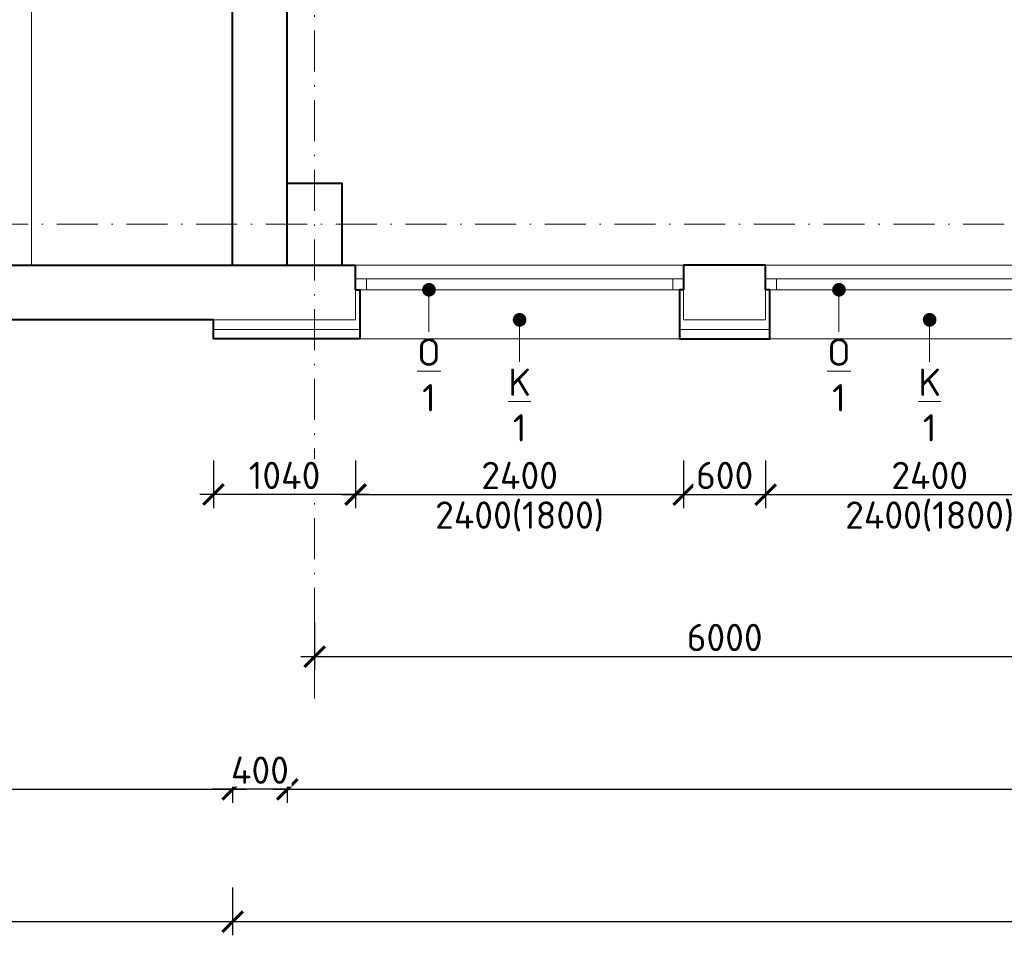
# Model space of a CAD drawing. Header units: metres. Extents: x -115250 to 1551995, y -140807 to 374743.
# Tile 48 of 205: x 40489 to 47693, y 53555 to 60256. Entities that reach past the tile are written whole.
import ezdxf
from ezdxf import colors
from ezdxf.entities.mleader import LeaderData, LeaderLine
from ezdxf.math import Vec2, Vec3

# ---------------------------------------------------------------- set-up
doc = ezdxf.new("R2010")
doc.units = ezdxf.units.M
doc.header["$LTSCALE"] = 100
doc.header["$PDMODE"] = 3
doc.header["$PDSIZE"] = 150
doc.linetypes.add('0102aČERCHOVANÁ', pattern=[5.1, 3, -1, 0.1, -1])
doc.layers.get('Defpoints').update_dxf_attribs({"lineweight": 9})
for name, color, linetype, lineweight in [('010-izolace EPS', 12, '0109IZOLACEEPS', 9), ('010-kota', 3, 'Continuous', 9), ('010-okno', 10, 'Continuous', 15), ('010-okno bublina', 12, 'Continuous', 9), ('010-tenka', 10, 'Continuous', 15), ('010-tlusta', 10, 'Continuous', 40), ('012-klempirske popis', 16, 'Continuous', 9), ('910-osa', 8, '0102aČERCHOVANÁ', 9), ('910-tenka', 4, 'Continuous', 15), ('910-tlusta', 6, 'Continuous', 40)]:
    doc.layers.add(name, color=color, linetype=linetype, lineweight=lineweight)
doc.styles.add('ISOCPEUR', font='isocpeur.ttf')
doc.linetypes.add('0109IZOLACEEPS', pattern='A,1e-05,[2,atsunami.shx,S=0.4871,R=0,X=0,Y=0],-0.9742,[2,atsunami.shx,S=0.4871,R=180,X=0,Y=0],-1e-05', length=0.97422)
doc.dimstyles.new('TSUNAMI_100', dxfattribs={"dimscale": 100, "dimtxt": 2, "dimasz": 1.5, "dimexe": 1, "dimexo": 2, "dimgap": 0.4, "dimtad": 1, "dimdec": 0, "dimrnd": 5, "dimzin": 0, "dimtxsty": 'ISOCPEUR', "dimblk1": 'ARCHTICK', "dimblk2": 'ARCHTICK', "dimsah": 1, "dimcen": 0.09, "dimdle": 1, "dimclrd": 256, "dimclre": 256, "dimclrt": 256, "dimadec": 0, "dimazin": 0, "dimtfac": 1, "dimtdec": 0, "dimtix": 1, "dimtmove": 1, "dimatfit": 3, "dimfxlon": 1, "dimtfill": 1, "dimtolj": 1, "dimtzin": 0, "dimarcsym": 0})

# ---------------------------------------------------------------- blocks, each defined once
blk = doc.blocks.new('_Dot')
at = {"color": 0, "linetype": 'ByBlock', "lineweight": -2}
blk.add_line((-0.5, 0), (-1, 0), dxfattribs=at)
at = {"color": 0, "linetype": 'ByBlock', "const_width": 0.5}
blk.add_lwpolyline([(-0.25, 0, 1), (0.25, 0, 1)], format="xyb", close=True, dxfattribs=at)
blk = doc.blocks.new('_ARCHTICK')
at = {"color": 0, "linetype": 'ByBlock', "const_width": 0.15}
blk.add_lwpolyline([(-0.5, -0.5), (0.5, 0.5)], dxfattribs=at)
blk = doc.blocks.new('*D472')
at = {"layer": '010-kota', "lineweight": -2, "transparency": 16777216}
for p, q in [((42646.7, 55844.9), (42646.7, 55494.9)), ((48646.7, 55844.9), (48646.7, 55494.9)), ((42546.7, 55594.9), (48746.7, 55594.9))]:
    blk.add_line(p, q, dxfattribs=at)
at = {"layer": 'Defpoints', "color": 0, "transparency": 16777216}
for p in [(48646.7, 59059.3), (42646.7, 56779.3), (48646.7, 55594.9)]:
    blk.add_point(p, dxfattribs=at)
at = {"layer": '010-kota', "lineweight": -2, "transparency": 16777216, "xscale": 150, "yscale": 150, "zscale": 150, "rotation": 180}
blk.add_blockref('_ARCHTICK', (42646.7, 55594.9), dxfattribs=at)
at = {"layer": '010-kota', "lineweight": -2, "transparency": 16777216, "xscale": 150, "yscale": 150, "zscale": 150}
blk.add_blockref('_ARCHTICK', (48646.7, 55594.9), dxfattribs=at)
at = {"layer": '010-kota', "transparency": 16777216, "insert": (45646.7, 55734.9), "char_height": 200, "attachment_point": 5, "style": 'ISOCPEUR', "bg_fill": 3, "box_fill_scale": 1.1, "bg_fill_color": 256, "bg_fill_true_color": 13158600, "bg_fill_transparency": 0}
blk.add_mtext('\\A1;6000', dxfattribs=at)
blk = doc.blocks.new('*D485')
at = {"layer": '010-kota', "lineweight": -2, "transparency": 16777216}
for p, q in [((33427, 54873.2), (33427, 54523.2)), ((42047, 54873.8), (42047, 54523.8)), ((33327, 54623.2), (42147, 54623.8))]:
    blk.add_line(p, q, dxfattribs=at)
at = {"layer": 'Defpoints', "color": 0, "transparency": 16777216}
for p in [(33426.7, 58458.7), (42046.7, 58459.3), (42047, 54623.8)]:
    blk.add_point(p, dxfattribs=at)
at = {"layer": '010-kota', "lineweight": -2, "transparency": 16777216, "xscale": 150, "yscale": 150, "zscale": 150}
for p, rotation in [((33427, 54623.2), 180.0041542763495), ((42047, 54623.8), 0.004154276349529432)]:
    blk.add_blockref('_ARCHTICK', p, dxfattribs=dict(at, rotation=rotation))
at = {"layer": '010-kota', "transparency": 16777216, "insert": (37737, 54763.5), "char_height": 200, "attachment_point": 5, "rotation": 0.00415, "style": 'ISOCPEUR', "bg_fill": 3, "box_fill_scale": 1.1, "bg_fill_color": 256, "bg_fill_true_color": 13158600, "bg_fill_transparency": 0}
blk.add_mtext('\\A1;8620', dxfattribs=at)
blk = doc.blocks.new('*D486')
at = {"layer": '010-kota', "lineweight": -2, "transparency": 16777216}
for p, q in [((42446.7, 54873.8), (42446.7, 54523.8)), ((85476.7, 54873.8), (85476.7, 54523.8)), ((42346.7, 54623.8), (85576.7, 54623.8))]:
    blk.add_line(p, q, dxfattribs=at)
at = {"layer": 'Defpoints', "color": 0, "transparency": 16777216}
for p in [(42446.7, 58459.3), (85476.7, 58459.3), (85476.7, 54623.8)]:
    blk.add_point(p, dxfattribs=at)
at = {"layer": '010-kota', "lineweight": -2, "transparency": 16777216, "xscale": 150, "yscale": 150, "zscale": 150, "rotation": 180}
blk.add_blockref('_ARCHTICK', (42446.7, 54623.8), dxfattribs=at)
at = {"layer": '010-kota', "lineweight": -2, "transparency": 16777216, "xscale": 150, "yscale": 150, "zscale": 150}
blk.add_blockref('_ARCHTICK', (85476.7, 54623.8), dxfattribs=at)
at = {"layer": '010-kota', "transparency": 16777216, "insert": (63961.7, 54763.8), "char_height": 200, "attachment_point": 5, "style": 'ISOCPEUR', "bg_fill": 3, "box_fill_scale": 1.1, "bg_fill_color": 256, "bg_fill_true_color": 13158600, "bg_fill_transparency": 0}
blk.add_mtext('\\A1;43030', dxfattribs=at)
blk = doc.blocks.new('*D531')
at = {"layer": '010-kota', "lineweight": -2, "transparency": 16777216}
for p, q in [((38002.3, 58359.3), (38002.3, 73559.3)), ((38252.3, 73459.3), (37902.3, 73459.3)), ((38252.3, 58459.3), (37902.3, 58459.3))]:
    blk.add_line(p, q, dxfattribs=at)
at = {"layer": 'Defpoints', "color": 0, "transparency": 16777216}
for p in [(38002.3, 73459.3), (42946.7, 73459.3), (42946.7, 58459.3)]:
    blk.add_point(p, dxfattribs=at)
at = {"layer": '010-kota', "lineweight": -2, "transparency": 16777216, "xscale": 150, "yscale": 150, "zscale": 150}
for p, rotation in [((38002.3, 73459.3), 90), ((38002.3, 58459.3), 270)]:
    blk.add_blockref('_ARCHTICK', p, dxfattribs=dict(at, rotation=rotation))
at = {"layer": '010-kota', "transparency": 16777216, "insert": (37862.3, 65959.3), "char_height": 200, "attachment_point": 5, "rotation": 90, "style": 'ISOCPEUR', "bg_fill": 3, "box_fill_scale": 1.1, "bg_fill_color": 256, "bg_fill_true_color": 13158600, "bg_fill_transparency": 0}
blk.add_mtext('\\A1;15000', dxfattribs=at)
blk = doc.blocks.new('*D587')
at = {"layer": '010-kota', "lineweight": -2, "transparency": 16777216}
for p, q in [((32976.7, 53905.4), (32976.7, 53555.4)), ((42046.7, 53905.4), (42046.7, 53555.4)), ((32876.7, 53655.4), (42146.7, 53655.4))]:
    blk.add_line(p, q, dxfattribs=at)
at = {"layer": 'Defpoints', "color": 0, "transparency": 16777216}
for p in [(32976.7, 58059.3), (42046.7, 58059.3), (42046.7, 53655.4)]:
    blk.add_point(p, dxfattribs=at)
at = {"layer": '010-kota', "lineweight": -2, "transparency": 16777216, "xscale": 150, "yscale": 150, "zscale": 150, "rotation": 180}
blk.add_blockref('_ARCHTICK', (32976.7, 53655.4), dxfattribs=at)
at = {"layer": '010-kota', "lineweight": -2, "transparency": 16777216, "xscale": 150, "yscale": 150, "zscale": 150}
blk.add_blockref('_ARCHTICK', (42046.7, 53655.4), dxfattribs=at)
at = {"layer": '010-kota', "transparency": 16777216, "insert": (37511.7, 53795.4), "char_height": 200, "attachment_point": 5, "style": 'ISOCPEUR', "bg_fill": 3, "box_fill_scale": 1.1, "bg_fill_color": 256, "bg_fill_true_color": 13158600, "bg_fill_transparency": 0}
blk.add_mtext('\\A1;9070', dxfattribs=at)
blk = doc.blocks.new('*D588')
at = {"layer": '010-kota', "lineweight": -2, "transparency": 16777216}
for p, q in [((42046.7, 53905.4), (42046.7, 53555.4)), ((109876.7, 53905.4), (109876.7, 53555.4)), ((41946.7, 53655.4), (109976.7, 53655.4))]:
    blk.add_line(p, q, dxfattribs=at)
at = {"layer": 'Defpoints', "color": 0, "transparency": 16777216}
for p in [(42046.7, 58459.3), (109876.7, 58459.3), (109876.7, 53655.4)]:
    blk.add_point(p, dxfattribs=at)
at = {"layer": '010-kota', "lineweight": -2, "transparency": 16777216, "xscale": 150, "yscale": 150, "zscale": 150, "rotation": 180}
blk.add_blockref('_ARCHTICK', (42046.7, 53655.4), dxfattribs=at)
at = {"layer": '010-kota', "lineweight": -2, "transparency": 16777216, "xscale": 150, "yscale": 150, "zscale": 150}
blk.add_blockref('_ARCHTICK', (109876.7, 53655.4), dxfattribs=at)
at = {"layer": '010-kota', "transparency": 16777216, "insert": (75961.7, 53795.4), "char_height": 200, "attachment_point": 5, "style": 'ISOCPEUR', "bg_fill": 3, "box_fill_scale": 1.1, "bg_fill_color": 256, "bg_fill_true_color": 13158600, "bg_fill_transparency": 0}
blk.add_mtext('\\A1;67830', dxfattribs=at)
blk = doc.blocks.new('*D589')
at = {"layer": '010-kota', "lineweight": -2, "transparency": 16777216}
for p, q in [((42046.7, 54873.8), (42046.7, 54523.8)), ((42446.7, 54873.8), (42446.7, 54523.8)), ((42046.7, 54623.8), (41896.7, 54623.8)), ((42446.7, 54623.8), (42046.7, 54623.8)), ((42446.7, 54623.8), (42596.7, 54623.8))]:
    blk.add_line(p, q, dxfattribs=at)
at = {"layer": 'Defpoints', "color": 0, "transparency": 16777216}
for p in [(42046.7, 58459.3), (42446.7, 58459.3)]:
    blk.add_point(p, dxfattribs=at)
at = {"layer": '010-kota', "lineweight": -2, "transparency": 16777216, "xscale": 150, "yscale": 150, "zscale": 150}
blk.add_blockref('_ARCHTICK', (42046.7, 54623.8), dxfattribs=at)
at = {"layer": '010-kota', "lineweight": -2, "transparency": 16777216, "xscale": 150, "yscale": 150, "zscale": 150, "rotation": 180}
blk.add_blockref('_ARCHTICK', (42446.7, 54623.8), dxfattribs=at)
at = {"layer": '010-kota', "transparency": 16777216, "insert": (42246.7, 54763.8), "char_height": 200, "attachment_point": 5, "style": 'ISOCPEUR', "bg_fill": 3, "box_fill_scale": 1.1, "bg_fill_color": 256, "bg_fill_true_color": 13158600, "bg_fill_transparency": 0}
blk.add_mtext('\\A1;400', dxfattribs=at)
at = {"layer": 'Defpoints', "color": 0, "transparency": 16777216}
blk.add_point((42046.7, 54623.8), dxfattribs=at)
blk = doc.blocks.new('*D590')
at = {"layer": '010-kota', "lineweight": -2, "transparency": 16777216}
for p, q in [((38002.3, 58459.3), (38002.3, 58609.3)), ((38252.3, 58459.3), (37902.3, 58459.3)), ((38002.3, 58459.3), (38002.3, 58059.3)), ((38252.3, 58059.3), (37902.3, 58059.3)), ((38002.3, 58059.3), (38002.3, 57909.3))]:
    blk.add_line(p, q, dxfattribs=at)
at = {"layer": 'Defpoints', "color": 0, "transparency": 16777216}
for p in [(42046.7, 58459.3), (42046.7, 58059.3)]:
    blk.add_point(p, dxfattribs=at)
at = {"layer": '010-kota', "lineweight": -2, "transparency": 16777216, "xscale": 150, "yscale": 150, "zscale": 150}
for p, rotation in [((38002.3, 58459.3), 270), ((38002.3, 58059.3), 90)]:
    blk.add_blockref('_ARCHTICK', p, dxfattribs=dict(at, rotation=rotation))
at = {"layer": '010-kota', "transparency": 16777216, "insert": (37862.3, 58259.3), "char_height": 200, "attachment_point": 5, "rotation": 90, "style": 'ISOCPEUR', "bg_fill": 3, "box_fill_scale": 1.1, "bg_fill_color": 256, "bg_fill_true_color": 13158600, "bg_fill_transparency": 0}
blk.add_mtext('\\A1;400', dxfattribs=at)
at = {"layer": 'Defpoints', "color": 0, "transparency": 16777216}
blk.add_point((38002.3, 58059.3), dxfattribs=at)
blk = doc.blocks.new('*D606')
at = {"layer": '010-kota', "lineweight": -2, "transparency": 16777216}
for p, q in [((42946.7, 57030.6), (42946.7, 56680.6)), ((45346.7, 57030.6), (45346.7, 56680.6)), ((42846.7, 56780.6), (45446.7, 56780.6))]:
    blk.add_line(p, q, dxfattribs=at)
at = {"layer": 'Defpoints', "color": 0, "transparency": 16777216}
for p in [(45346.7, 58259.3), (42946.7, 58059.3), (45346.7, 56780.6)]:
    blk.add_point(p, dxfattribs=at)
at = {"layer": '010-kota', "lineweight": -2, "transparency": 16777216, "xscale": 150, "yscale": 150, "zscale": 150, "rotation": 180}
blk.add_blockref('_ARCHTICK', (42946.7, 56780.6), dxfattribs=at)
at = {"layer": '010-kota', "lineweight": -2, "transparency": 16777216, "xscale": 150, "yscale": 150, "zscale": 150}
blk.add_blockref('_ARCHTICK', (45346.7, 56780.6), dxfattribs=at)
at = {"layer": '010-kota', "transparency": 16777216, "insert": (44146.7, 56620.6), "char_height": 200, "attachment_point": 5, "style": 'ISOCPEUR', "bg_fill": 3, "box_fill_scale": 1.1, "bg_fill_color": 256, "bg_fill_true_color": 13158600, "bg_fill_transparency": 0}
blk.add_mtext('\\A1;2400(1800)', dxfattribs=at)
at = {"layer": '010-kota', "transparency": 16777216, "insert": (44146.7, 56920.6), "char_height": 200, "attachment_point": 5, "style": 'ISOCPEUR', "bg_fill": 3, "box_fill_scale": 1.1, "bg_fill_color": 256, "bg_fill_true_color": 13158600, "bg_fill_transparency": 0}
blk.add_mtext('\\A1;2400', dxfattribs=at)
blk = doc.blocks.new('*D607')
at = {"layer": '010-kota', "lineweight": -2, "transparency": 16777216}
for p, q in [((45346.7, 57030.6), (45346.7, 56680.6)), ((45946.7, 57030.6), (45946.7, 56680.6)), ((45246.7, 56780.6), (46046.7, 56780.6))]:
    blk.add_line(p, q, dxfattribs=at)
at = {"layer": 'Defpoints', "color": 0, "transparency": 16777216}
for p in [(45346.7, 58259.3), (45946.7, 58259.3), (45946.7, 56780.6)]:
    blk.add_point(p, dxfattribs=at)
at = {"layer": '010-kota', "lineweight": -2, "transparency": 16777216, "xscale": 150, "yscale": 150, "zscale": 150, "rotation": 180}
blk.add_blockref('_ARCHTICK', (45346.7, 56780.6), dxfattribs=at)
at = {"layer": '010-kota', "lineweight": -2, "transparency": 16777216, "xscale": 150, "yscale": 150, "zscale": 150}
blk.add_blockref('_ARCHTICK', (45946.7, 56780.6), dxfattribs=at)
at = {"layer": '010-kota', "transparency": 16777216, "insert": (45646.7, 56920.6), "char_height": 200, "attachment_point": 5, "style": 'ISOCPEUR', "bg_fill": 3, "box_fill_scale": 1.1, "bg_fill_color": 256, "bg_fill_true_color": 13158600, "bg_fill_transparency": 0}
blk.add_mtext('\\A1;600', dxfattribs=at)
blk = doc.blocks.new('*D608')
at = {"layer": '010-kota', "lineweight": -2, "transparency": 16777216}
for p, q in [((45946.7, 57030.6), (45946.7, 56680.6)), ((48346.7, 57030.6), (48346.7, 56680.6)), ((45846.7, 56780.6), (48446.7, 56780.6))]:
    blk.add_line(p, q, dxfattribs=at)
at = {"layer": 'Defpoints', "color": 0, "transparency": 16777216}
for p in [(45946.7, 58259.3), (48346.7, 58259.3), (48346.7, 56780.6)]:
    blk.add_point(p, dxfattribs=at)
at = {"layer": '010-kota', "lineweight": -2, "transparency": 16777216, "xscale": 150, "yscale": 150, "zscale": 150, "rotation": 180}
blk.add_blockref('_ARCHTICK', (45946.7, 56780.6), dxfattribs=at)
at = {"layer": '010-kota', "lineweight": -2, "transparency": 16777216, "xscale": 150, "yscale": 150, "zscale": 150}
blk.add_blockref('_ARCHTICK', (48346.7, 56780.6), dxfattribs=at)
at = {"layer": '010-kota', "transparency": 16777216, "insert": (47146.7, 56620.6), "char_height": 200, "attachment_point": 5, "style": 'ISOCPEUR', "bg_fill": 3, "box_fill_scale": 1.1, "bg_fill_color": 256, "bg_fill_true_color": 13158600, "bg_fill_transparency": 0}
blk.add_mtext('\\A1;2400(1800)', dxfattribs=at)
at = {"layer": '010-kota', "transparency": 16777216, "insert": (47146.7, 56920.6), "char_height": 200, "attachment_point": 5, "style": 'ISOCPEUR', "bg_fill": 3, "box_fill_scale": 1.1, "bg_fill_color": 256, "bg_fill_true_color": 13158600, "bg_fill_transparency": 0}
blk.add_mtext('\\A1;2400', dxfattribs=at)
blk = doc.blocks.new('*D795')
at = {"layer": '010-kota', "lineweight": -2, "transparency": 16777216}
for p, q in [((41906.7, 57030.6), (41906.7, 56680.6)), ((42946.7, 57030.6), (42946.7, 56680.6)), ((43046.7, 56780.6), (41806.7, 56780.6))]:
    blk.add_line(p, q, dxfattribs=at)
at = {"layer": 'Defpoints', "color": 0, "transparency": 16777216}
for p in [(42946.7, 58059.3), (41906.7, 57919.3), (41906.7, 56780.6)]:
    blk.add_point(p, dxfattribs=at)
at = {"layer": '010-kota', "lineweight": -2, "transparency": 16777216, "xscale": 150, "yscale": 150, "zscale": 150, "rotation": 180}
blk.add_blockref('_ARCHTICK', (41906.7, 56780.6), dxfattribs=at)
at = {"layer": '010-kota', "lineweight": -2, "transparency": 16777216, "xscale": 150, "yscale": 150, "zscale": 150}
blk.add_blockref('_ARCHTICK', (42946.7, 56780.6), dxfattribs=at)
at = {"layer": '010-kota', "transparency": 16777216, "insert": (42426.7, 56920.6), "char_height": 200, "attachment_point": 5, "style": 'ISOCPEUR', "bg_fill": 3, "box_fill_scale": 1.1, "bg_fill_color": 256, "bg_fill_true_color": 13158600, "bg_fill_transparency": 0}
blk.add_mtext('\\A1;1040', dxfattribs=at)

msp = doc.modelspace()

# ---------------------------------------------------------------- linework, layer by layer
at = {"layer": '010-izolace EPS', "ltscale": 1.4}
msp.add_line((41906.7, 57989.3), (42976.7, 57989.3), dxfattribs=at)
at = {"layer": '010-okno'}
for p, q in [((42946.7, 58359.3), (45346.7, 58359.3)), ((43026.7, 58359.3), (43026.7, 58279.3)), ((45266.7, 58359.3), (45266.7, 58279.3)), ((45946.7, 58359.3), (48346.7, 58359.3)), ((46026.7, 58359.3), (46026.7, 58279.3)), ((42946.7, 58279.3), (45346.7, 58279.3)), ((45946.7, 58279.3), (48346.7, 58279.3))]:
    msp.add_line(p, q, dxfattribs=at)
at = {"layer": '010-tenka'}
msp.add_line((42976.7, 57919.3), (45316.7, 57919.3), dxfattribs=at)
at = {"layer": '010-tlusta'}
for points in [[(42946.7, 58279.3), (42976.7, 58279.3), (42976.7, 58059.3), (42976.7, 57919.3), (42046.7, 57919.3), (41906.7, 57919.3), (41906.7, 58059.3)], [(45346.7, 58279.3), (45316.7, 58279.3), (45316.7, 58059.3), (45316.7, 57919.3), (45946.7, 57919.3), (45976.7, 57919.3), (45976.7, 58279.3), (45946.7, 58279.3)]]:
    msp.add_lwpolyline(points, dxfattribs=at)
at = {"layer": '910-osa'}
for p, q in [((42646.7, 55287.6), (42646.7, 76968.6)), ((40251.2, 58759.3), (114311.8, 58759.3))]:
    msp.add_line(p, q, dxfattribs=at)
at = {"layer": '910-tenka'}
for p, q in [((40576.7, 58459.3), (40576.7, 78229.3)), ((42946.7, 58459.3), (48446.7, 58459.3)), ((42946.7, 58279.3), (42946.7, 58059.3)), ((42946.7, 58059.3), (41906.7, 58059.3))]:
    msp.add_line(p, q, dxfattribs=at)
at = {"layer": '910-tlusta'}
for p, q in [((42046.7, 58459.3), (42046.7, 73859.3)), ((42446.7, 58459.3), (42446.7, 73459.3)), ((33426.7, 58459.3), (42446.7, 58459.3)), ((42446.7, 58459.3), (42946.7, 58459.3)), ((42946.7, 58279.3), (42946.7, 58459.3)), ((45946.7, 58459.3), (45346.7, 58459.3)), ((45346.7, 58459.3), (45346.7, 58279.3)), ((45946.7, 58279.3), (45946.7, 58459.3)), ((41906.7, 58059.3), (32976.7, 58059.3))]:
    msp.add_line(p, q, dxfattribs=at)
msp.add_lwpolyline([(42446.7, 59059.3), (42846.7, 59059.3), (42846.7, 58459.3)], dxfattribs=at)

# ---------------------------------------------------------------- leaders
at = {"layer": '010-okno bublina'}
ml = msp.add_multileader_mtext('Standard', dxfattribs=at)
ml.set_content('{\\LO\\P}1', color=256, style='ISOCPEUR')
ml.set_leader_properties(color=256, linetype='ByLayer', lineweight=-1)
ml.set_arrow_properties(name='DOT')
ml.build(insert=Vec2(0, 0))
ml.multileader.update_dxf_attribs({"has_text_frame": 1, "text_attachment_direction": 1, "text_left_attachment_type": 2, "text_right_attachment_type": 2, "dogleg_length": 0.0018, "arrow_head_size": 100, "scale": 200})
ctx = ml.context
ctx.base_point, ctx.scale, ctx.char_height, ctx.arrow_head_size, ctx.landing_gap_size, ctx.plane_origin = Vec3(43483.4, 57339.1), 200, 200, 100, 50, Vec3(45916.8, 57879.5)
ctx.left_attachment, ctx.right_attachment, ctx.text_align_type = 2, 2, 1
notes = []
notes.append((ctx, [(1, (1, 1, 0), (43483.4, 57972.5), (-1, 0), 0, [(0, [(43483.4, 58279.3)], 0, [])])]))
ctx.mtext.insert, ctx.mtext.alignment, ctx.mtext.flow_direction = Vec3(43483.4, 57922.5), 2, 5
ml = msp.add_multileader_mtext('Standard', dxfattribs=at)
ml.set_content('{\\LO\\P}1', color=256, style='ISOCPEUR')
ml.set_leader_properties(color=256, linetype='ByLayer', lineweight=-1)
ml.set_arrow_properties(name='DOT')
ml.build(insert=Vec2(0, 0))
ml.multileader.update_dxf_attribs({"has_text_frame": 1, "text_attachment_direction": 1, "text_left_attachment_type": 2, "text_right_attachment_type": 2, "dogleg_length": 0.0018, "arrow_head_size": 100, "scale": 200})
ctx = ml.context
ctx.base_point, ctx.scale, ctx.char_height, ctx.arrow_head_size, ctx.landing_gap_size, ctx.plane_origin = Vec3(46483.4, 57339.1), 200, 200, 100, 50, Vec3(48916.8, 57879.5)
ctx.left_attachment, ctx.right_attachment, ctx.text_align_type = 2, 2, 1
notes.append((ctx, [(1, (1, 1, 0), (46483.4, 57972.5), (-1, 0), 0, [(0, [(46483.4, 58279.3)], 0, [])])]))
ctx.mtext.insert, ctx.mtext.alignment, ctx.mtext.flow_direction = Vec3(46483.4, 57922.5), 2, 5
at = {"layer": '012-klempirske popis'}
ml = msp.add_multileader_mtext('Standard', dxfattribs=at)
ml.set_content('{\\LK\\P}1', color=256, style='ISOCPEUR')
ml.set_leader_properties(color=256, linetype='ByLayer', lineweight=-1)
ml.set_arrow_properties(name='DOT')
ml.build(insert=Vec2(0, 0))
ml.multileader.update_dxf_attribs({"has_text_frame": 1, "text_attachment_direction": 1, "text_left_attachment_type": 2, "text_right_attachment_type": 2, "dogleg_length": 0.0018, "arrow_head_size": 100, "scale": 200})
ctx = ml.context
ctx.base_point, ctx.scale, ctx.char_height, ctx.arrow_head_size, ctx.landing_gap_size, ctx.plane_origin = Vec3(44146.7, 57119.1), 200, 200, 100, 50, Vec3(46580.2, 57659.5)
ctx.left_attachment, ctx.right_attachment, ctx.text_align_type = 2, 2, 1
notes.append((ctx, [(1, (1, 1, 0), (44146.7, 57752.5), (-1, 0), 0, [(0, [(44146.7, 58059.3)], 0, [])])]))
ctx.mtext.insert, ctx.mtext.alignment, ctx.mtext.flow_direction = Vec3(44146.7, 57702.5), 2, 5
ml = msp.add_multileader_mtext('Standard', dxfattribs=at)
ml.set_content('{\\LK\\P}1', color=256, style='ISOCPEUR')
ml.set_leader_properties(color=256, linetype='ByLayer', lineweight=-1)
ml.set_arrow_properties(name='DOT')
ml.build(insert=Vec2(0, 0))
ml.multileader.update_dxf_attribs({"has_text_frame": 1, "text_attachment_direction": 1, "text_left_attachment_type": 2, "text_right_attachment_type": 2, "dogleg_length": 0.0018, "arrow_head_size": 100, "scale": 200})
ctx = ml.context
ctx.base_point, ctx.scale, ctx.char_height, ctx.arrow_head_size, ctx.landing_gap_size, ctx.plane_origin = Vec3(47146.7, 57119.1), 200, 200, 100, 50, Vec3(49580.2, 57659.5)
ctx.left_attachment, ctx.right_attachment, ctx.text_align_type = 2, 2, 1
notes.append((ctx, [(1, (1, 1, 0), (47146.7, 57752.5), (-1, 0), 0, [(0, [(47146.7, 58059.3)], 0, [])])]))
ctx.mtext.insert, ctx.mtext.alignment, ctx.mtext.flow_direction = Vec3(47146.7, 57702.5), 2, 5
for ctx, leaders in notes:
    for number, flags, end, landing, length, lines in leaders:
        leader = LeaderData()
        leader.index, (leader.has_last_leader_line, leader.has_dogleg_vector, leader.attachment_direction) = number, flags
        leader.last_leader_point, leader.dogleg_vector, leader.dogleg_length = Vec3(end), Vec3(landing), length
        for number, points, colour, breaks in lines:
            line = LeaderLine()
            line.index, line.vertices, line.color, line.breaks = number, Vec3.list(points), colors.encode_raw_color(colour), breaks
            leader.lines.append(line)
        ctx.leaders.append(leader)

# ---------------------------------------------------------------- next in the draw order: dimensions: what is measured, and where the dimension line sits
at = {"layer": '010-kota'}
dim = msp.add_linear_dim(base=(48646.7, 55594.9), p1=(42646.7, 56779.3), p2=(48646.7, 59059.3), dimstyle='TSUNAMI_100', dxfattribs=at)
dim.commit()
dim.dimension.update_dxf_attribs({"geometry": '*D472', "text_midpoint": (45646.7, 55734.9)})
dim = msp.add_aligned_dim(p1=(33426.7, 58458.7), p2=(42046.7, 58459.3), distance=-3835.5, dimstyle='TSUNAMI_100', dxfattribs=at)
dim.commit()
dim.dimension.update_dxf_attribs({"geometry": '*D485', "text_midpoint": (37737, 54763.5)})

# ---------------------------------------------------------------- next in the draw order: dimensions: what is measured, and where the dimension line sits
for base, p1, p2, picture, middle in [((85476.7, 54623.8), (42446.7, 58459.3), (85476.7, 58459.3), '*D486', (63961.7, 54763.8)), ((42046.7, 53655.4), (32976.7, 58059.3), (42046.7, 58059.3), '*D587', (37511.7, 53795.4))]:
    dim = msp.add_linear_dim(base=base, p1=p1, p2=p2, dimstyle='TSUNAMI_100', dxfattribs=at)
    dim.commit()
    dim.dimension.update_dxf_attribs({"geometry": picture, "text_midpoint": middle})

# ---------------------------------------------------------------- next in the draw order: dimensions: what is measured, and where the dimension line sits
dim = msp.add_linear_dim(base=(38002.3, 73459.3), p1=(42946.7, 58459.3), p2=(42946.7, 73459.3), angle=90, dimstyle='TSUNAMI_100', dxfattribs=at)
dim.commit()
dim.dimension.update_dxf_attribs({"geometry": '*D531', "text_midpoint": (37862.3, 65959.3)})

# ---------------------------------------------------------------- next in the draw order: dimensions: what is measured, and where the dimension line sits
dim = msp.add_linear_dim(base=(109876.7, 53655.4), p1=(42046.7, 58459.3), p2=(109876.7, 58459.3), dimstyle='TSUNAMI_100', dxfattribs=at)
dim.commit()
dim.dimension.update_dxf_attribs({"geometry": '*D588', "text_midpoint": (75961.7, 53795.4)})

# ---------------------------------------------------------------- next in the draw order: dimensions: what is measured, and where the dimension line sits
dim = msp.add_linear_dim(base=(42046.7, 54623.8), p1=(42446.7, 58459.3), p2=(42046.7, 58459.3), dimstyle='TSUNAMI_100', dxfattribs=at)
dim.commit()
dim.dimension.update_dxf_attribs({"geometry": '*D589', "text_midpoint": (42246.7, 54763.8)})
dim = msp.add_linear_dim(base=(45346.7, 56780.6), p1=(42946.7, 58059.3), p2=(45346.7, 58259.3), text='<>\\X2400(1800)', dimstyle='TSUNAMI_100', dxfattribs=at)
dim.commit()
dim.dimension.update_dxf_attribs({"geometry": '*D606', "text_midpoint": (44146.7, 56780.6)})

# ---------------------------------------------------------------- next in the draw order: dimensions: what is measured, and where the dimension line sits
dim = msp.add_linear_dim(base=(38002.3, 58059.3), p1=(42046.7, 58459.3), p2=(42046.7, 58059.3), angle=90, dimstyle='TSUNAMI_100', dxfattribs=at)
dim.commit()
dim.dimension.update_dxf_attribs({"geometry": '*D590', "text_midpoint": (37862.3, 58259.3)})
dim = msp.add_linear_dim(base=(45946.7, 56780.6), p1=(45346.7, 58259.3), p2=(45946.7, 58259.3), dimstyle='TSUNAMI_100', dxfattribs=at)
dim.commit()
dim.dimension.update_dxf_attribs({"geometry": '*D607', "text_midpoint": (45646.7, 56920.6)})

# ---------------------------------------------------------------- next in the draw order: linework, layer by layer
at = {"layer": '910-tenka'}
msp.add_line((45346.7, 58279.3), (45346.7, 58059.3), dxfattribs=at)

# ---------------------------------------------------------------- next in the draw order: dimensions: what is measured, and where the dimension line sits
at = {"layer": '010-kota'}
dim = msp.add_linear_dim(base=(48346.7, 56780.6), p1=(45946.7, 58259.3), p2=(48346.7, 58259.3), text='<>\\X2400(1800)', dimstyle='TSUNAMI_100', dxfattribs=at)
dim.commit()
dim.dimension.update_dxf_attribs({"geometry": '*D608', "text_midpoint": (47146.7, 56780.6)})
dim = msp.add_linear_dim(base=(41906.7, 56780.6), p1=(42946.7, 58059.3), p2=(41906.7, 57919.3), dimstyle='TSUNAMI_100', dxfattribs=at)
dim.commit()
dim.dimension.update_dxf_attribs({"geometry": '*D795', "text_midpoint": (42426.7, 56920.6)})

# ---------------------------------------------------------------- next in the draw order: linework, layer by layer
at = {"layer": '010-izolace EPS', "ltscale": 1.4}
msp.add_line((45316.7, 57989.3), (45976.7, 57989.3), dxfattribs=at)
at = {"layer": '010-tenka'}
msp.add_line((45976.7, 57919.3), (48316.7, 57919.3), dxfattribs=at)
at = {"layer": '910-tenka'}
for p in [(45946.7, 58279.3), (45346.7, 58059.3)]:
    msp.add_line(p, (45946.7, 58059.3), dxfattribs=at)

doc.saveas('drawing.dxf')
